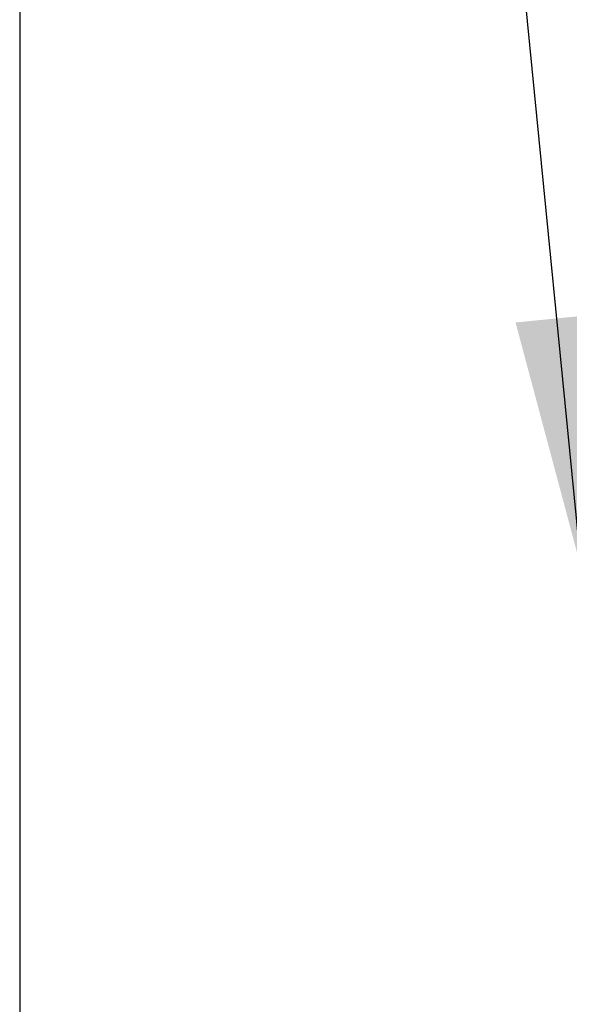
# Model space of a CAD drawing. Header units: inches. Extents: x -9715 to 27308, y -24775 to -3453.
# Tile 51 of 196: x 6591 to 6609, y -21051 to -21020. Entities that reach past the tile are written whole.
import ezdxf

# ---------------------------------------------------------------- set-up
doc = ezdxf.new("R2010")
doc.units = ezdxf.units.IN
doc.header["$MEASUREMENT"] = 0
doc.layers.get('DEFPOINTS').update_dxf_attribs({"color": 11})
doc.layers.add('S-ANNO-TEXT', color=2, linetype='Continuous')
doc.styles.add('DIM', font='ROMANS.shx', dxfattribs={"width": 0.8})
doc.dimstyles.new('DIM-16', dxfattribs={"dimscale": 0, "dimtxt": 6, "dimasz": 6, "dimexe": 3, "dimexo": 3, "dimgap": 3, "dimtad": 1, "dimdec": 1, "dimzin": 3, "dimdsep": 46, "dimlunit": 4, "dimtxsty": 'DIM', "dimcen": 0, "dimdle": 0.0625, "dimclrd": 256, "dimclre": 256, "dimclrt": 2, "dimazin": 0, "dimtfac": 1, "dimtdec": 1, "dimtmove": 1, "dimatfit": 0, "dimfxl": 0.0625, "dimfrac": 2, "dimtolj": 1, "dimtzin": 0, "dimarcsym": 0})

msp = doc.modelspace()

# ---------------------------------------------------------------- linework, layer by layer
at = {"layer": 'DEFPOINTS', "elevation": 41.66667}
msp.add_lwpolyline([(6591.06748, -21384.86725), (8527.59176, -21384.86725), (8527.59176, -20453.90264), (6591.06748, -20453.90264)], close=True, dxfattribs=at)

# ---------------------------------------------------------------- leaders
at = {"layer": 'S-ANNO-TEXT'}
msp.add_leader([(6608.90735, -21037.4344, 41.66667), (6594.67706, -20892.68991, 41.66667), (6599.06237, -20892.68991, 41.66667)], dimstyle='DIM-16', override={"dimscale": 1, "dimtxt": 8, "dimasz": 8, "dimgap": 1, "dimtad": 0, "dimdle": 1, "dimfrac": 1}, dxfattribs=at)

doc.saveas('drawing.dxf')
